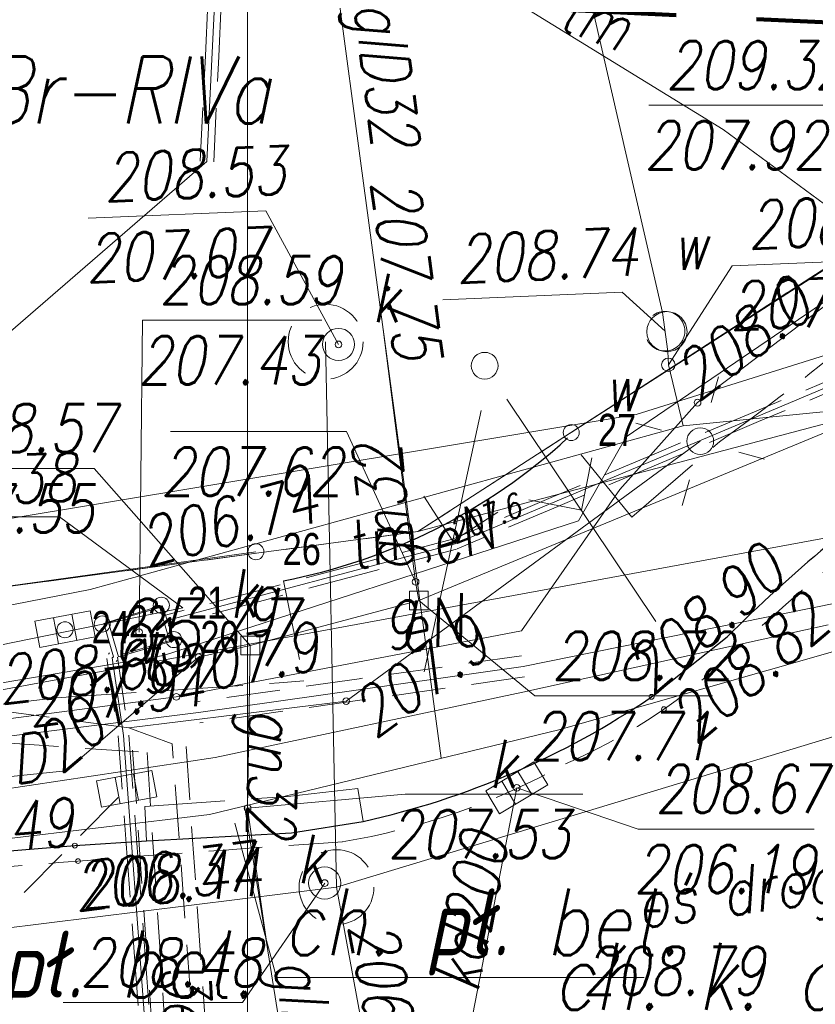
# Model space of a CAD drawing. Extents: x 6591072 to 6591270, y 5674713 to 5675005.
# Tile 30 of 37: x 6591196 to 6591211, y 5674967 to 5674985. Entities that reach past the tile are written whole.
import ezdxf
from ezdxf.enums import TextEntityAlignment as Align

# ---------------------------------------------------------------- set-up
doc = ezdxf.new("R2010")
doc.units = 0
doc.header["$PDMODE"] = 33
doc.header["$PDSIZE"] = 0.3
for name, pattern in [('1', [0]), ('2', [1.5, 1, -0.5]), ('BPB', [1.5, 1, -0.5]), ('KOC', [2, 1.5, -0.5]), ('KOJ', [0]), ('KOU', [1.5, 1, -0.5]), ('UBE', [1.5, 1, -0.5]), ('UBT', [1.5, 1, -0.5]), ('UOK', [1.5, 1, -0.5]), ('UOT', [1.5, 1, -0.5]), ('UOW', [1.5, 1, -0.5]), ('UPE', [0]), ('UPG', [0]), ('UPK', [0]), ('UPT', [0]), ('UPW', [0]), ('UXK', [1.5, 1, -0.5])]:
    doc.linetypes.add(name, pattern=pattern)
doc.layers.get('0').update_dxf_attribs({"color": 250, "linetype": 'CONTINUOUS', "lineweight": 100})
for name, color, linetype, lineweight in [('DROGI_T_0', 7, 'CONTINUOUS', 18), ('Dzialki', 7, '1', 18), ('ENERGETYKA_T_2', 1, 'CONTINUOUS', 18), ('KANALIZAC_L_2', 36, 'UXK', 18), ('KANALIZAC_T_2', 36, 'CONTINUOUS', 18), ('Kontury', 90, '1', 18), ('Numery_dzialek', 7, 'CONTINUOUS', 18), ('Numery_konturow', 90, 'CONTINUOUS', 13), ('SDROK_T_1', 7, 'CONTINUOUS', 18), ('SDRPK_L_0', 7, 'KOJ', 25), ('SDRPK_L_1', 7, 'KOU', 18), ('SDRPK_L_2', 7, 'KOC', 18), ('UEEOA_T_9', 1, 'CONTINUOUS', 18), ('UEEOC_T_0', 1, 'CONTINUOUS', 18), ('UEEOO_T_0', 1, 'CONTINUOUS', 18), ('UEEPB_L_0', 1, 'UBE', 18), ('UEEPB_L_1', 1, 'UBE', 18), ('UEEPON_L_0', 1, 'UPE', 18), ('UEEPON_L_1', 1, 'UPE', 18), ('UGGOA_T_0', 2, 'CONTINUOUS', 18), ('UGGOA_T_7', 2, 'CONTINUOUS', 18), ('UGGOC_T_0', 2, 'CONTINUOUS', 18), ('UGGOC_T_3', 2, 'CONTINUOUS', 18), ('UGGOC_T_7', 2, 'CONTINUOUS', 18), ('UGGOO_T_0', 2, 'CONTINUOUS', 18), ('UGGOO_T_7', 2, 'CONTINUOUS', 18), ('UGGPOL_L_1', 2, 'UPG', 18), ('UGGPON_L_0', 2, 'UPG', 18), ('UGGPON_L_6', 2, 'UPG', 18), ('UKKOA_T_13', 36, 'CONTINUOUS', 18), ('UKKOA_T_14', 36, 'CONTINUOUS', 18), ('UKKOA_T_4', 36, 'CONTINUOUS', 18), ('UKKOA_T_5', 36, 'CONTINUOUS', 18), ('UKKOA_T_9', 36, 'CONTINUOUS', 18), ('UKKOC_T_1', 36, 'CONTINUOUS', 18), ('UKKOC_T_3', 36, 'CONTINUOUS', 18), ('UKKOC_T_4', 36, 'CONTINUOUS', 18), ('UKKOC_T_5', 36, 'CONTINUOUS', 18), ('UKKOC_T_7', 36, 'CONTINUOUS', 18), ('UKKOC_T_8', 36, 'CONTINUOUS', 18), ('UKKOO_T_0', 36, 'CONTINUOUS', 18), ('UKKPA_L_14', 36, 'UOK', 18), ('UKKPA_L_5', 36, 'UOK', 18), ('UKKPOD_L_1', 36, 'UPK', 18), ('UKKPOL_L_1', 36, 'UPG', 18), ('UKKPOM_L_0', 36, 'UPG', 18), ('UKKPOP_L_1', 36, 'UPG', 18), ('UTTOA_T_14', 30, 'CONTINUOUS', 18), ('UTTOA_T_3', 30, 'CONTINUOUS', 18), ('UTTOC_T_2', 30, 'CONTINUOUS', 18), ('UTTOC_T_3', 30, 'CONTINUOUS', 18), ('UTTOO_T_2', 30, 'CONTINUOUS', 18), ('UTTPA_L_6', 30, 'UOT', 18), ('UTTPB_L_2', 30, 'UBT', 18), ('UTTPOM_L_0', 30, 'UPT', 18), ('UWWOA_T_10', 5, 'CONTINUOUS', 18), ('UWWOA_T_12', 5, 'CONTINUOUS', 18), ('UWWOA_T_3', 5, 'CONTINUOUS', 18), ('UWWOC_T_0', 5, 'CONTINUOUS', 18), ('UWWOC_T_1', 5, 'CONTINUOUS', 18), ('UWWOC_T_3', 5, 'CONTINUOUS', 18), ('UWWPA_L_5', 5, 'UOW', 18), ('UWWPL_L_1', 5, 'UPW', 18), ('UWWPM_L_1', 5, 'UPW', 18), ('UWWPM_L_6', 5, 'UPW', 18), ('WUKOS_T_1', 7, 'CONTINUOUS', 18), ('ZAKRES', 250, '2', 100)]:
    doc.layers.add(name, color=color, linetype=linetype, lineweight=lineweight)
doc.layers.add('KTOK', color=7, linetype='CONTINUOUS', lineweight=20, true_color=0x0a0909)
doc.layers.add('PARRA', color=7, linetype='CONTINUOUS', lineweight=13, true_color=0x0a0909)
for name, color, linetype, lineweight, plot in [('PP$$O', 209, 'CONTINUOUS', 13, False), ('PPINO', 4, 'CONTINUOUS', 13, False), ('PPINP', 4, 'CONTINUOUS', 13, False), ('PPZAO', 51, 'CONTINUOUS', 13, False), ('PPZAP', 51, 'CONTINUOUS', 13, False)]:
    doc.layers.add(name, color=color, linetype=linetype, lineweight=lineweight, plot=plot)
doc.styles.add('K1_ACAD', font='romans.shx', dxfattribs={"width": 0.8, "oblique": 12})
doc.styles.add('OPIS_PIK', font='txt', dxfattribs={"width": 0.8, "height": 1.2})
doc.styles.get("Standard").update_dxf_attribs({"font": 'Simplex.SHX', "width": 0.75})
doc.linetypes.add('BGS', pattern='A,3.75,[45,msgB.shx,S=0.625,R=0,X=0,Y=0],3.75', length=7.5)

# ---------------------------------------------------------------- blocks, each defined once
blk = doc.blocks.new('other_WSU')
at = {"linetype": 'Continuous'}
blk.add_circle((0, 0), 0.045, dxfattribs=at)
blk = doc.blocks.new('other_SLS')
at = {"linetype": 'Continuous'}
blk.add_circle((0, 0), 0.25, dxfattribs=at)
blk = doc.blocks.new('other_PNN')
at = {"linetype": 'Continuous'}
for p, q in [((3.25, 0), (2.5429, 0.7071)), ((0.75, 0), (5.75, 0)), ((3.25, 0), (2.5429, -0.7071))]:
    blk.add_line(p, q, dxfattribs=at)
blk = doc.blocks.new('other_LAT')
at = {"linetype": 'Continuous'}
for p, q in [((0, 0.75), (0, 1.25)), ((-1.25, 0), (-0.75, 0)), ((0.75, 0), (1.25, 0)), ((0, -0.75), (0, -1.25))]:
    blk.add_line(p, q, dxfattribs=at)
blk = doc.blocks.new('other_UGE')
at = {"linetype": 'Continuous'}
blk.add_circle((0, 0), 0.0625, dxfattribs=at)
blk = doc.blocks.new('other_ZAS')
at = {"linetype": 'Continuous'}
for p, q in [((0.175, 0.175), (-0.175, 0.175)), ((-0.175, 0.175), (-0.175, -0.175)), ((0.175, -0.175), (0.175, 0.175)), ((-0.175, -0.175), (0.175, -0.175))]:
    blk.add_line(p, q, dxfattribs=at)
blk = doc.blocks.new('other_UGW')
at = {"linetype": 'Continuous'}
blk.add_circle((0, 0), 0.0625, dxfattribs=at)
blk = doc.blocks.new('other_WLZ')
at = {"linetype": 'Continuous'}
blk.add_circle((0, 0), 0.3, dxfattribs=at)
blk = doc.blocks.new('other_KRA')
at = {"linetype": 'Continuous'}
for p, q in [((-0.525, -0.25), (-0.525, 0.25)), ((-0.525, 0.25), (0.525, 0.25)), ((-0.175, -0.25), (-0.175, 0.25)), ((0.175, -0.25), (0.175, 0.25)), ((0.525, 0.25), (0.525, -0.25)), ((0.525, -0.25), (-0.525, -0.25))]:
    blk.add_line(p, q, dxfattribs=at)
blk = doc.blocks.new('other_UGK')
at = {"linetype": 'Continuous'}
blk.add_circle((0, 0), 0.0625, dxfattribs=at)
blk = doc.blocks.new('other_WLD')
at = {"linetype": 'Continuous'}
for p, q in [((0.5, 0.333), (-0.5, 0.333)), ((-0.5, 0.333), (-0.5, -0.333)), ((0.5, -0.333), (0.5, 0.333)), ((-0.5, -0.333), (0.5, -0.333))]:
    blk.add_line(p, q, dxfattribs=at)
blk = doc.blocks.new('ARM')
at = {"linetype": 'Continuous'}
blk.add_circle((0, 0), 0.125, dxfattribs=at)
blk = doc.blocks.new('other_UKW')
at = {"linetype": 'Continuous'}
blk.add_circle((0, 0), 0.375, dxfattribs=at)
blk = doc.blocks.new('PIK_IN')
at = {"layer": 'PPINP'}
blk.add_point((0, 0), dxfattribs=at)
at = {"layer": 'PP$$O', "color": 0, "oblique": 15, "width": 0.8, "flags": 1}
blk.add_attdef('KOD', (1, -1.3), '', height=0.5, dxfattribs=at)
at = {"layer": 'PPINO', "color": 0, "style": 'OPIS_PIK', "width": 0.8}
blk.add_attdef('NR_PKT', (1, -0.5), '', height=1.2, dxfattribs=at)
blk = doc.blocks.new('PIK_ZA')
at = {"layer": 'PPZAP'}
blk.add_point((0, 0), dxfattribs=at)
at = {"layer": 'PP$$O', "oblique": 15, "width": 0.8, "flags": 1}
blk.add_attdef('KOD', (1, -1.3), '', height=0.5, dxfattribs=at)
at = {"layer": 'PPZAO', "color": 0, "style": 'OPIS_PIK', "width": 0.8}
blk.add_attdef('NR_PKT', (1, -0.5), '', height=1.2, dxfattribs=at)

msp = doc.modelspace()

# ---------------------------------------------------------------- linework, layer by layer
at = {"layer": 'Dzialki'}
for p, q in [((6591203.18, 5674975.72), (6591212.6, 5674981.81)), ((6591211.14, 5674977.83), (6591203.18, 5674975.72)), ((6591187.57, 5674971.32), (6591217.11, 5674976.76)), ((6591203.18, 5674975.72), (6591187.62, 5674973.63))]:
    msp.add_line(p, q, dxfattribs=at)
at = {"layer": 'KANALIZAC_L_2', "linetype": 'UXK'}
msp.add_line((6591190.55, 5674963.64), (6591197.74, 5674970.91), dxfattribs=at)
at = {"layer": 'Kontury', "linetype": 'KOU'}
for p, q in [((6591212.6, 5674981.81), (6591203.18, 5674975.72)), ((6591203.18, 5674975.72), (6591187.62, 5674973.63))]:
    msp.add_line(p, q, dxfattribs=at)
at = {"layer": 'KTOK', "color": 7, "linetype": 'BGS', "lineweight": 20, "flags": 128}
for points in [[(6591206.048, 5674977.571), (6591212.61, 5674981.793)], [(6591187.018, 5674971.753), (6591186.841, 5674973.5), (6591200.154, 5674975.344)]]:
    msp.add_lwpolyline(points, dxfattribs=at)
at = {"layer": 'PARRA'}
msp.add_line((6591200, 5674750), (6591200, 5675000), dxfattribs=at)
at = {"layer": 'SDROK_T_1', "linetype": 'Continuous'}
for p, q in [((6591199.76, 5674970.27), (6591200.538, 5674967.383)), ((6591200.538, 5674967.383), (6591207.414, 5674967.383))]:
    msp.add_line(p, q, dxfattribs=at)
at = {"layer": 'SDRPK_L_0', "linetype": 'KOJ'}
for p, q in [((6591207.55, 5674972.63), (6591208.96, 5674973.75)), ((6591200.82, 5674970.09), (6591202.16, 5674970.3)), ((6591198.11, 5674969.94), (6591200.82, 5674970.09)), ((6591193.37, 5674969.58), (6591196.77, 5674969.85)), ((6591196.77, 5674969.85), (6591198.11, 5674969.94))]:
    msp.add_line(p, q, dxfattribs=at)
for centre, radius, start, end in [((6591198.591, 5674985.551), 10.95, 280.9473, 312.4415), ((6591227.657, 5674955.098), 26.41, 124.0498, 135.0695), ((6591198.731, 5674985.631), 15.71, 282.6067, 304.1492)]:
    msp.add_arc(centre, radius, start, end, dxfattribs=at)
at = {"layer": 'SDRPK_L_1', "linetype": 'KOU'}
for centre, radius, start, end in [((6591237.355, 5674943.295), 41.35, 124.5066, 133.5791), ((6591201.785, 5674981.045), 10.52, 293.2627, 312.1878), ((6591199.638, 5674982.693), 12.95, 279.4742, 299.1181), ((6591225.5, 5674610.222), 360.48, 93.7744, 95.12634)]:
    msp.add_arc(centre, radius, start, end, dxfattribs=at)
at = {"layer": 'SDRPK_L_2', "linetype": 'KOC'}
for p, q in [((6591207.18, 5674975.99), (6591205.98, 5674977.47)), ((6591207.18, 5674975.99), (6591208.82, 5674977.4)), ((6591200.67, 5674974.8), (6591201.05, 5674972.93)), ((6591196.42, 5674972.61), (6591200.59, 5674972.89)), ((6591200.59, 5674972.89), (6591201.05, 5674972.93)), ((6591195.38, 5674972.49), (6591196.42, 5674972.61)), ((6591200.75, 5674970.77), (6591202.06, 5674970.92)), ((6591202.06, 5674970.92), (6591202.16, 5674970.3)), ((6591198.08, 5674970.58), (6591200.75, 5674970.77)), ((6591198.11, 5674969.94), (6591198.08, 5674970.58))]:
    msp.add_line(p, q, dxfattribs=at)
msp.add_arc((6591175.29, 5675023.581), 57.07, 305.9814, 311.5325, dxfattribs=at)
at = {"layer": 'UEEPB_L_0', "linetype": 'UBE'}
for p, q in [((6591199.21, 5674984.611), (6591199.268, 5674985.799)), ((6591199.46, 5674984.599), (6591199.517, 5674985.787)), ((6591199.115, 5674982.646), (6591199.21, 5674984.611)), ((6591199.365, 5674982.634), (6591199.46, 5674984.599)), ((6591205.119, 5674973.398), (6591202.085, 5674972.968)), ((6591202.085, 5674972.968), (6591199.052, 5674972.539)), ((6591205.175, 5674973.002), (6591202.142, 5674972.572)), ((6591197.78, 5674972.05), (6591193.82, 5674972.58)), ((6591202.142, 5674972.572), (6591199.108, 5674972.143)), ((6591193.97, 5674971.87), (6591198.12, 5674971.59))]:
    msp.add_line(p, q, dxfattribs=at)
at = {"layer": 'UEEPB_L_1', "linetype": 'UBE'}
for p, q in [((6591198.59, 5674971.75), (6591197.78, 5674972.05)), ((6591199.59, 5674958.02), (6591198.59, 5674971.75)), ((6591198.849, 5674971.705), (6591199.799, 5674958.055)), ((6591197.851, 5674971.635), (6591198.801, 5674957.985)), ((6591198.12, 5674971.59), (6591199.01, 5674958.01))]:
    msp.add_line(p, q, dxfattribs=at)
at = {"layer": 'UEEPON_L_0', "linetype": 'UPE'}
for p, q in [((6591199.24, 5674982.64), (6591199.392, 5674985.793)), ((6591187.78, 5674972.73), (6591199.24, 5674982.64)), ((6591213.285, 5674981.849), (6591208.41, 5674978.13)), ((6591212.81, 5674981.4), (6591207.072, 5674977.491)), ((6591208.41, 5674978.13), (6591206.956, 5674976.507)), ((6591201.84, 5674972.55), (6591208.46, 5674977.41)), ((6591207.072, 5674977.491), (6591206.185, 5674975.922)), ((6591206.956, 5674976.507), (6591205.12, 5674973.865)), ((6591206.185, 5674975.922), (6591198.428, 5674973.401)), ((6591205.12, 5674973.865), (6591198.667, 5674972.63)), ((6591198.428, 5674973.401), (6591194.957, 5674972.82)), ((6591198.667, 5674972.63), (6591192.759, 5674971.858)), ((6591201.84, 5674972.55), (6591197.78, 5674972.05))]:
    msp.add_line(p, q, dxfattribs=at)
at = {"layer": 'UEEPON_L_1', "linetype": 'UPE'}
for p, q in [((6591205.147, 5674973.2), (6591216.213, 5674975.437)), ((6591205.146, 5674972.718), (6591210.849, 5674973.978)), ((6591199.08, 5674972.341), (6591205.147, 5674973.2)), ((6591199.392, 5674971.497), (6591205.146, 5674972.718)), ((6591191.537, 5674971.396), (6591199.08, 5674972.341)), ((6591194.427, 5674970.749), (6591199.392, 5674971.497))]:
    msp.add_line(p, q, dxfattribs=at)
at = {"layer": 'UGGOC_T_0', "linetype": 'Continuous'}
for p, q in [((6591198.561, 5674977.59), (6591201.85, 5674977.59)), ((6591203.14, 5674974.78), (6591201.85, 5674977.59)), ((6591200, 5674970.55), (6591202.945, 5674970.813)), ((6591202.945, 5674970.813), (6591206.267, 5674970.813))]:
    msp.add_line(p, q, dxfattribs=at)
at = {"layer": 'UGGOC_T_3', "linetype": 'Continuous'}
for p, q in [((6591193.807, 5674976.902), (6591197.13, 5674976.902)), ((6591200.05, 5674973.59), (6591197.13, 5674976.902)), ((6591203.2, 5674974.43), (6591205.366, 5674972.647)), ((6591205.366, 5674972.647), (6591208.688, 5674972.647))]:
    msp.add_line(p, q, dxfattribs=at)
at = {"layer": 'UGGPOL_L_1', "linetype": 'UPG'}
for p, q in [((6591202.11, 5674982.648), (6591201.702, 5674985.685)), ((6591202.53, 5674979.5), (6591202.11, 5674982.648)), ((6591200.38, 5674967.88), (6591200.828, 5674965.055))]:
    msp.add_line(p, q, dxfattribs=at)
at = {"layer": 'UGGPON_L_0', "linetype": 'UPG'}
for p, q in [((6591203.14, 5674974.78), (6591202.53, 5674979.5)), ((6591203.2, 5674974.43), (6591214.29, 5674979.02)), ((6591203.2, 5674974.43), (6591203.14, 5674974.78)), ((6591203.2, 5674974.43), (6591200.05, 5674973.59)), ((6591200.05, 5674973.59), (6591199.08, 5674973.37)), ((6591200.05, 5674973.59), (6591200, 5674970.55)), ((6591196.6, 5674971.25), (6591199.08, 5674973.37)), ((6591191.3, 5674970.69), (6591196.6, 5674971.25)), ((6591200, 5674970.55), (6591200.38, 5674967.88))]:
    msp.add_line(p, q, dxfattribs=at)
at = {"layer": 'UGGPON_L_6', "linetype": 'UPG'}
for p, q in [((6591203.616, 5674971.482), (6591202.534, 5674979.504)), ((6591205.816, 5674972.016), (6591217.013, 5674975.206)), ((6591199.286, 5674970.432), (6591205.816, 5674972.016)), ((6591199.942, 5674970.591), (6591200.376, 5674967.88)), ((6591193.659, 5674969.756), (6591199.286, 5674970.432))]:
    msp.add_line(p, q, dxfattribs=at)
at = {"layer": 'UKKOC_T_3', "linetype": 'Continuous'}
for p, q in [((6591205.03, 5674970.93), (6591207.302, 5674970.16)), ((6591207.302, 5674970.16), (6591210.591, 5674970.16))]:
    msp.add_line(p, q, dxfattribs=at)
at = {"layer": 'UKKOC_T_4', "linetype": 'Continuous'}
for p in [(6591201.44, 5674969.15), (6591196.549, 5674966.916)]:
    msp.add_line(p, (6591199.903, 5674966.916), dxfattribs=at)
at = {"layer": 'UKKOC_T_5', "linetype": 'Continuous'}
for p in [(6591193.162, 5674975.996), (6591198.788, 5674974.294)]:
    msp.add_line(p, (6591196.484, 5674975.996), dxfattribs=at)
at = {"layer": 'UKKOC_T_8', "linetype": 'Continuous'}
for p in [(6591197.021, 5674981.576), (6591201.698, 5674979.219)]:
    msp.add_line(p, (6591200.34, 5674981.714), dxfattribs=at)
at = {"layer": 'UKKPA_L_14', "linetype": 'UOK'}
msp.add_circle((6591201.458, 5674979.269), 0.7, dxfattribs=at)
at = {"layer": 'UKKPA_L_5', "linetype": 'UOK'}
msp.add_circle((6591201.661, 5674969.073), 0.7, dxfattribs=at)
at = {"layer": 'UKKPOD_L_1', "linetype": 'UPK'}
msp.add_line((6591190.55, 5674972.61), (6591198.788, 5674974.294), dxfattribs=at)
at = {"layer": 'UKKPOL_L_1', "linetype": 'UPK'}
for p, q in [((6591201.661, 5674969.073), (6591201.458, 5674979.269)), ((6591203.774, 5674957.631), (6591201.661, 5674969.073))]:
    msp.add_line(p, q, dxfattribs=at)
at = {"layer": 'UKKPOM_L_0', "linetype": 'UPG'}
msp.add_line((6591203.82, 5674964.68), (6591205.03, 5674970.93), dxfattribs=at)
at = {"layer": 'UKKPOP_L_1', "linetype": 'UPK'}
for p, q in [((6591201.661, 5674969.073), (6591223.966, 5674975.831)), ((6591185.933, 5674967.117), (6591201.661, 5674969.073))]:
    msp.add_line(p, q, dxfattribs=at)
at = {"layer": 'UTTOC_T_3', "linetype": 'Continuous'}
for p, q in [((6591207.499, 5674983.69), (6591210.788, 5674983.69)), ((6591197.97, 5674973.84), (6591198.032, 5674979.67)), ((6591198.032, 5674979.67), (6591201.386, 5674979.67))]:
    msp.add_line(p, q, dxfattribs=at)
at = {"layer": 'UTTPA_L_6', "linetype": 'UOT'}
for p, q in [((6591197.31, 5674974), (6591198.4, 5674974.34)), ((6591198.4, 5674974.34), (6591198.62, 5674973.7)), ((6591197.49, 5674973.38), (6591197.31, 5674974)), ((6591198.62, 5674973.7), (6591197.49, 5674973.38))]:
    msp.add_line(p, q, dxfattribs=at)
at = {"layer": 'UTTPB_L_2', "linetype": 'UBT'}
for p, q in [((6591211.351, 5674978.752), (6591209.474, 5674977.96)), ((6591211.429, 5674978.568), (6591209.551, 5674977.775)), ((6591209.474, 5674977.96), (6591207.596, 5674977.167)), ((6591209.551, 5674977.775), (6591207.674, 5674976.983)), ((6591207.596, 5674977.167), (6591205.719, 5674976.375)), ((6591207.674, 5674976.983), (6591205.796, 5674976.19)), ((6591205.719, 5674976.375), (6591203.841, 5674975.582)), ((6591205.796, 5674976.19), (6591203.919, 5674975.398)), ((6591203.854, 5674975.587), (6591202.058, 5674975.11)), ((6591203.906, 5674975.393), (6591202.109, 5674974.917)), ((6591202.058, 5674975.11), (6591200.261, 5674974.633)), ((6591202.109, 5674974.917), (6591200.312, 5674974.44)), ((6591200.261, 5674974.633), (6591198.464, 5674974.157)), ((6591200.312, 5674974.44), (6591198.516, 5674973.963)), ((6591197.371, 5674973.346), (6591197.581, 5674971.896)), ((6591197.419, 5674973.451), (6591197.399, 5674973.431)), ((6591197.569, 5674973.374), (6591197.779, 5674971.924)), ((6591197.561, 5674973.309), (6591197.541, 5674973.289)), ((6591197.58, 5674971.903), (6591197.73, 5674969.881)), ((6591197.78, 5674971.917), (6591197.93, 5674969.896)), ((6591197.73, 5674969.881), (6591197.88, 5674967.86)), ((6591197.93, 5674969.896), (6591198.08, 5674967.875)), ((6591197.88, 5674967.86), (6591198.03, 5674965.838)), ((6591198.08, 5674967.875), (6591198.23, 5674965.853))]:
    msp.add_line(p, q, dxfattribs=at)
at = {"layer": 'UTTPOM_L_0', "linetype": 'UPT'}
for p, q in [((6591208.89, 5674983.235), (6591205.186, 5674985.511)), ((6591212.391, 5674980.649), (6591208.89, 5674983.235)), ((6591211.39, 5674978.66), (6591203.88, 5674975.49)), ((6591203.88, 5674975.49), (6591198.49, 5674974.06)), ((6591197.49, 5674973.38), (6591197.47, 5674973.36)), ((6591197.47, 5674973.36), (6591197.68, 5674971.91)), ((6591197.68, 5674971.91), (6591198.73, 5674957.76))]:
    msp.add_line(p, q, dxfattribs=at)
at = {"layer": 'UWWOC_T_1', "linetype": 'Continuous'}
for p in [(6591203.645, 5674980.053), (6591207.801, 5674979.467)]:
    msp.add_line(p, (6591206.997, 5674980.193), dxfattribs=at)
at = {"layer": 'UWWOC_T_3', "linetype": 'Continuous'}
for p, q in [((6591207.863, 5674978.838), (6591209.056, 5674980.686)), ((6591209.056, 5674980.686), (6591212.213, 5674980.818))]:
    msp.add_line(p, q, dxfattribs=at)
at = {"layer": 'UWWPA_L_5', "linetype": 'UOW'}
msp.add_circle((6591207.801, 5674979.467), 0.37, dxfattribs=at)
at = {"layer": 'UWWPL_L_1', "linetype": 'UPW'}
for p, q in [((6591207.754, 5674979.818), (6591206.455, 5674985.449)), ((6591207.852, 5674979.088), (6591207.754, 5674979.818)), ((6591207.863, 5674978.838), (6591207.852, 5674979.088)), ((6591208.141, 5674977.698), (6591207.863, 5674978.838))]:
    msp.add_line(p, q, dxfattribs=at)
at = {"layer": 'UWWPM_L_1', "linetype": 'UPW'}
for p, q in [((6591210.561, 5674977.938), (6591214.31, 5674978.307)), ((6591208.141, 5674977.698), (6591210.561, 5674977.938)), ((6591200.696, 5674975.641), (6591208.141, 5674977.698)), ((6591197.693, 5674974.811), (6591200.696, 5674975.641)), ((6591197.056, 5674974.635), (6591197.693, 5674974.811)), ((6591189.13, 5674973.11), (6591197.056, 5674974.635))]:
    msp.add_line(p, q, dxfattribs=at)
at = {"layer": 'UWWPM_L_6', "linetype": 'UPW'}
for p, q in [((6591207.263, 5674977.907), (6591225.414, 5674983.601)), ((6591189.992, 5674975.041), (6591207.263, 5674977.907))]:
    msp.add_line(p, q, dxfattribs=at)
at = {"layer": 'ZAKRES', "linetype": 'BPB', "ltscale": 3}
msp.add_lwpolyline([(6591165.185, 5674987.457), (6591158.691, 5674859.807), (6591109.553, 5674863.045), (6591110.755, 5674725.53), (6591237.72, 5674719.424), (6591252.958, 5674983.187)], close=True, dxfattribs=at)

# ---------------------------------------------------------------- block references
at = {"layer": 'ENERGETYKA_T_2', "rotation": 257.7183816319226}
msp.add_blockref('other_PNN', (6591204.524, 5674978.718), dxfattribs=at)
at = {"layer": 'ENERGETYKA_T_2', "color": 253, "rotation": 257.7183816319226}
msp.add_blockref('other_PNN', (6591204.524, 5674978.718), dxfattribs=at)
at = {"layer": 'KANALIZAC_T_2', "color": 253, "rotation": 10.76067981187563}
for p in [(6591196.588, 5674973.897), (6591197.74, 5674970.91)]:
    msp.add_blockref('other_KRA', p, dxfattribs=at)
at = {"layer": 'KANALIZAC_T_2', "rotation": 10.76067981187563}
msp.add_blockref('other_KRA', (6591197.74, 5674970.91), dxfattribs=at)
at = {"layer": 'PPINP', "linetype": 'ByBlock', "xscale": 0.5, "yscale": 0.5, "zscale": 0.5}
for p, values in [((6591198.387, 5674974.342, 208.494), {'NR_PKT': '21'}), ((6591196.586, 5674973.884, 208.351), {'NR_PKT': '24'}), ((6591197.282, 5674973.992, 208.448), {'NR_PKT': '22'}), ((6591198.619, 5674973.7, 208.489), {'NR_PKT': '20'})]:
    msp.add_blockref('PIK_IN', p, dxfattribs=at).add_auto_attribs(values)
at = {"layer": 'PPZAP', "xscale": 0.5, "yscale": 0.5, "zscale": 0.5}
for p, values in [((6591206.048, 5674977.571, 208.776), {'NR_PKT': '27'}), ((6591200.154, 5674975.344, 208.505), {'NR_PKT': '26'})]:
    msp.add_blockref('PIK_ZA', p, dxfattribs=at).add_auto_attribs(values)
at = {"layer": 'UEEOA_T_9'}
for p in [(6591204.43, 5674978.82), (6591208.46, 5674977.41)]:
    msp.add_blockref('other_SLS', p, dxfattribs=at)
at = {"layer": 'UEEOA_T_9', "color": 253}
for p in [(6591204.43, 5674978.82), (6591208.46, 5674977.41)]:
    msp.add_blockref('other_SLS', p, dxfattribs=at)
at = {"layer": 'UEEOA_T_9'}
for name, p, rotation in [('other_LAT', (6591208.46, 5674977.41), 344.2699992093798), ('other_PNN', (6591204.43, 5674978.82), 303.7858731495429)]:
    msp.add_blockref(name, p, dxfattribs=dict(at, rotation=rotation))
at = {"layer": 'UEEOA_T_9', "color": 253}
for name, p, rotation in [('other_LAT', (6591208.46, 5674977.41), 344.2699992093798), ('other_PNN', (6591204.43, 5674978.82), 303.7858731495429)]:
    msp.add_blockref(name, p, dxfattribs=dict(at, rotation=rotation))
at = {"layer": 'UEEOC_T_0'}
for p in [(6591208.41, 5674978.13), (6591198.667, 5674972.63), (6591201.84, 5674972.55)]:
    msp.add_blockref('other_UGE', p, dxfattribs=at)
at = {"layer": 'UEEOC_T_0', "color": 253}
for p in [(6591208.41, 5674978.13), (6591198.667, 5674972.63), (6591201.84, 5674972.55)]:
    msp.add_blockref('other_UGE', p, dxfattribs=at)
at = {"layer": 'UGGOA_T_7', "rotation": 269.9999974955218}
for p in [(6591203.2, 5674974.43), (6591200.05, 5674973.59)]:
    msp.add_blockref('other_ZAS', p, dxfattribs=at)
at = {"layer": 'UGGOA_T_7', "color": 253, "rotation": 269.9999974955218}
for p in [(6591203.2, 5674974.43), (6591200.05, 5674973.59)]:
    msp.add_blockref('other_ZAS', p, dxfattribs=at)
at = {"layer": 'UGGOC_T_0'}
for p in [(6591203.14, 5674974.78), (6591199.08, 5674973.37), (6591200, 5674970.55)]:
    msp.add_blockref('other_UGW', p, dxfattribs=at)
at = {"layer": 'UGGOC_T_0', "color": 253}
for p in [(6591203.14, 5674974.78), (6591199.08, 5674973.37), (6591200, 5674970.55)]:
    msp.add_blockref('other_UGW', p, dxfattribs=at)
at = {"layer": 'UKKOA_T_13'}
msp.add_blockref('other_WLZ', (6591201.44, 5674969.15), dxfattribs=at)
at = {"layer": 'UKKOA_T_13', "color": 253}
msp.add_blockref('other_WLZ', (6591201.44, 5674969.15), dxfattribs=at)
at = {"layer": 'UKKOA_T_14'}
msp.add_blockref('other_WLZ', (6591201.698, 5674979.219), dxfattribs=at)
at = {"layer": 'UKKOA_T_14', "color": 253}
msp.add_blockref('other_WLZ', (6591201.698, 5674979.219), dxfattribs=at)
at = {"layer": 'UKKOA_T_9', "rotation": 31.01000504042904}
msp.add_blockref('other_KRA', (6591205.03, 5674970.93), dxfattribs=at)
at = {"layer": 'UKKOA_T_9', "color": 253, "rotation": 31.01000504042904}
msp.add_blockref('other_KRA', (6591205.03, 5674970.93), dxfattribs=at)
at = {"layer": 'UKKOC_T_3'}
msp.add_blockref('other_UGK', (6591205.03, 5674970.93), dxfattribs=at)
at = {"layer": 'UKKOC_T_3', "color": 253}
msp.add_blockref('other_UGK', (6591205.03, 5674970.93), dxfattribs=at)
at = {"layer": 'UKKOC_T_4'}
for p in [(6591201.698, 5674979.219), (6591201.44, 5674969.15)]:
    msp.add_blockref('other_UGK', p, dxfattribs=at)
at = {"layer": 'UKKOC_T_4', "color": 253}
for p in [(6591201.698, 5674979.219), (6591201.44, 5674969.15)]:
    msp.add_blockref('other_UGK', p, dxfattribs=at)
at = {"layer": 'UTTOA_T_14', "rotation": 16.39001244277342}
msp.add_blockref('other_WLD', (6591197.97, 5674973.84), dxfattribs=at)
at = {"layer": 'UTTOA_T_14', "color": 253, "rotation": 16.39001244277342}
msp.add_blockref('other_WLD', (6591197.97, 5674973.84), dxfattribs=at)
at = {"layer": 'UTTOC_T_3'}
msp.add_blockref('other_UGE', (6591197.97, 5674973.84), dxfattribs=at)
at = {"layer": 'UTTOC_T_3', "color": 253}
msp.add_blockref('other_UGE', (6591197.97, 5674973.84), dxfattribs=at)
at = {"layer": 'UWWOA_T_10', "rotation": 2.392195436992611}
msp.add_blockref('other_UKW', (6591207.837, 5674979.457), dxfattribs=at)
at = {"layer": 'UWWOA_T_10', "color": 253, "rotation": 2.392195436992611}
msp.add_blockref('other_UKW', (6591207.837, 5674979.457), dxfattribs=at)
at = {"layer": 'UWWOA_T_12', "rotation": 2.392168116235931}
msp.add_blockref('ARM', (6591207.863, 5674978.838), dxfattribs=at)
at = {"layer": 'UWWOA_T_12', "color": 253, "rotation": 2.392168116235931}
msp.add_blockref('ARM', (6591207.863, 5674978.838), dxfattribs=at)
at = {"layer": 'WUKOS_T_1'}
for p in [(6591207.55, 5674972.63), (6591207.78, 5674972.4), (6591196.77, 5674969.85), (6591196.83, 5674969.56)]:
    msp.add_blockref('other_WSU', p, dxfattribs=at)
at = {"layer": 'WUKOS_T_1', "color": 253}
for p in [(6591207.55, 5674972.63), (6591207.78, 5674972.4), (6591196.77, 5674969.85), (6591196.83, 5674969.56)]:
    msp.add_blockref('other_WSU', p, dxfattribs=at)

# ---------------------------------------------------------------- texts
at = {"layer": 'DROGI_T_0', "style": 'K1_ACAD', "oblique": 12, "width": 0.8}
msp.add_text('oś drogi 343/06', height=0.9, rotation=8.0041, dxfattribs=at).set_placement((6591207.326, 5674968.297))
at = {"layer": 'Numery_dzialek', "style": 'K1_ACAD', "oblique": 12, "width": 0.8}
msp.add_text('65/7', height=1.25, dxfattribs=at).set_placement((6591197.394, 5674974.463), align=Align.TOP_LEFT)
at = {"layer": 'Numery_konturow', "style": 'K1_ACAD', "oblique": 12, "width": 0.8}
msp.add_text('Br-RIVa', height=1.25, dxfattribs=at).set_placement((6591195.024, 5674984.599), align=Align.TOP_LEFT)
at = {"layer": 'SDROK_T_1', "style": 'K1_ACAD', "oblique": 12, "width": 0.8}
msp.add_text('ch. pł. bet.', height=1.25, dxfattribs=at).set_placement((6591200.65, 5674969.05), align=Align.TOP_LEFT)
msp.add_text('ch. pł. bet.', height=1.25, dxfattribs=at).set_placement((6591200.13, 5674968.26), align=Align.TOP_RIGHT)
msp.add_text('ch. k. gr.', height=1.25, dxfattribs=at).set_placement((6591205.7, 5674966.78))
at = {"layer": 'UEEOC_T_0', "style": 'K1_ACAD', "oblique": 12, "width": 0.8}
for s, rotation, p in [('208.0', 36.9773, (6591208.41, 5674978.13)), ('207.9', 10.9236, (6591198.667, 5674972.63)), ('207.91', 7.1377, (6591195.934, 5674972.067))]:
    msp.add_text(s, height=0.9, rotation=rotation, dxfattribs=at).set_placement(p)
msp.add_text('207.9', height=0.9, rotation=36.27, dxfattribs=at).set_placement((6591201.84, 5674972.55), align=Align.TOP_LEFT)
at = {"layer": 'UEEOO_T_0', "style": 'K1_ACAD', "oblique": 12, "width": 0.8}
msp.add_text('eN', height=0.9, rotation=18.004, dxfattribs=at).set_placement((6591204.114, 5674975.249), align=Align.CENTER)
for s, rotation, p in [('eN', 10.8345, (6591202.885, 5674973.437)), ('2eND', 8.5778, (6591193.802, 5674970.717)), ('3eN', 273.7497, (6591198.382, 5674967.599))]:
    msp.add_text(s, height=0.9, rotation=rotation, dxfattribs=at).set_placement(p)
at = {"layer": 'UGGOA_T_0', "style": 'K1_ACAD', "oblique": 12, "width": 0.8}
for p in [(6591200.58, 5674974.07), (6591203.16, 5674973.83)]:
    msp.add_text('g', height=0.9, dxfattribs=at).set_placement(p, align=Align.RIGHT)
at = {"layer": 'UGGOC_T_0', "style": 'K1_ACAD', "oblique": 12, "width": 0.8}
msp.add_text('207.62', height=0.9, dxfattribs=at).set_placement((6591201.77, 5674976.39), align=Align.RIGHT)
msp.add_text('207.33', height=0.9, rotation=40.5251, dxfattribs=at).set_placement((6591199.08, 5674973.37), align=Align.RIGHT)
msp.add_text('207.53', height=0.9, dxfattribs=at).set_placement((6591202.623, 5674969.613))
at = {"layer": 'UGGOC_T_3', "style": 'K1_ACAD', "oblique": 12, "width": 0.8}
for s, p in [('208.57', (6591194.129, 5674978.102)), ('207.55', (6591193.727, 5674976.602)), ('208.72', (6591205.688, 5674973.847)), ('207.71', (6591205.286, 5674972.347))]:
    msp.add_text(s, height=0.9, dxfattribs=at).set_placement(p, align=Align.TOP_LEFT)
at = {"layer": 'UGGOC_T_7', "style": 'K1_ACAD', "oblique": 12, "width": 0.8}
msp.add_text('207.75', height=0.9, rotation=277.681, dxfattribs=at).set_placement((6591202.298, 5674982.255))
at = {"layer": 'UGGOO_T_0', "style": 'K1_ACAD', "oblique": 12, "width": 0.8}
for rotation, p in [(96.44, (6591203.12, 5674974.99)), (269.06, (6591200.03, 5674972.42))]:
    msp.add_text('gn32', height=0.9, rotation=rotation, dxfattribs=at).set_placement(p)
at = {"layer": 'UGGOO_T_7', "style": 'K1_ACAD', "oblique": 12, "width": 0.8}
for rotation, p in [(277.3111, (6591201.987, 5674985.573)), (279.082, (6591200.485, 5674967.667))]:
    msp.add_text('glD32', height=0.9, rotation=rotation, dxfattribs=at).set_placement(p)
at = {"layer": 'UKKOA_T_4', "style": 'K1_ACAD', "oblique": 12, "width": 0.8}
for p in [(6591202.841, 5674979.637), (6591201.44, 5674969.15)]:
    msp.add_text('k', height=0.9, dxfattribs=at).set_placement(p, align=Align.RIGHT)
at = {"layer": 'UKKOA_T_5', "style": 'K1_ACAD', "oblique": 12, "width": 0.8}
msp.add_text('k', height=0.9, rotation=2.3911, dxfattribs=at).set_placement((6591200.185, 5674974.125), align=Align.RIGHT)
at = {"layer": 'UKKOC_T_1', "style": 'K1_ACAD', "oblique": 12, "width": 0.8}
msp.add_text('206.37', height=0.9, rotation=7.0867, dxfattribs=at).set_placement((6591196.795, 5674968.621))
at = {"layer": 'UKKOC_T_3', "style": 'K1_ACAD', "oblique": 12, "width": 0.8}
msp.add_text('k', height=0.9, dxfattribs=at).set_placement((6591205.03, 5674970.93), align=Align.RIGHT)
for s, p in [('208.67', (6591207.623, 5674971.36)), ('206.19', (6591207.221, 5674969.86)), ('208.79', (6591206.263, 5674967.96))]:
    msp.add_text(s, height=0.9, dxfattribs=at).set_placement(p, align=Align.TOP_LEFT)
at = {"layer": 'UKKOC_T_4', "style": 'K1_ACAD', "oblique": 12, "width": 0.8}
msp.add_text('208.48', height=0.9, dxfattribs=at).set_placement((6591196.87, 5674968.116), align=Align.TOP_LEFT)
at = {"layer": 'UKKOC_T_5', "style": 'K1_ACAD', "oblique": 12, "width": 0.8}
msp.add_text('208.38', height=0.9, rotation=2.391, dxfattribs=at).set_placement((6591196.806, 5674976.296), align=Align.RIGHT)
at = {"layer": 'UKKOC_T_7', "style": 'K1_ACAD', "oblique": 12, "width": 0.8}
msp.add_text('206.39', height=0.9, rotation=280.4618, dxfattribs=at).set_placement((6591201.875, 5674968.356))
at = {"layer": 'UKKOC_T_8', "style": 'K1_ACAD', "oblique": 12, "width": 0.8}
for s, p in [('208.53', (6591197.292, 5674982.788)), ('207.07', (6591196.953, 5674981.272))]:
    msp.add_text(s, height=0.9, rotation=2.3914, dxfattribs=at).set_placement(p, align=Align.TOP_LEFT)
at = {"layer": 'UKKOO_T_0', "style": 'K1_ACAD', "oblique": 12, "width": 0.8}
msp.add_text('kd200', height=0.9, rotation=78.62, dxfattribs=at).set_placement((6591204.3, 5674967.07))
at = {"layer": 'UTTOA_T_3', "style": 'K1_ACAD', "oblique": 12, "width": 0.8}
msp.add_text('t', height=0.9, dxfattribs=at).set_placement((6591197.97, 5674973.84), align=Align.TOP_LEFT)
at = {"layer": 'UTTOC_T_2', "style": 'K1_ACAD', "oblique": 12, "width": 0.8}
msp.add_text('207.6', height=0.45, rotation=22.9, dxfattribs=at).set_placement((6591203.88, 5674975.49))
at = {"layer": 'UTTOC_T_3', "style": 'K1_ACAD', "oblique": 12, "width": 0.8}
for s, p in [('209.32', (6591207.82, 5674984.89)), ('207.92', (6591207.418, 5674983.39)), ('208.59', (6591198.353, 5674980.87)), ('207.43', (6591197.951, 5674979.37))]:
    msp.add_text(s, height=0.9, dxfattribs=at).set_placement(p, align=Align.TOP_LEFT)
at = {"layer": 'UTTOO_T_2', "style": 'K1_ACAD', "oblique": 12, "width": 0.8}
for rotation, p in [(339.0967, (6591205.751, 5674985.144)), (14.85, (6591201.96, 5674974.98))]:
    msp.add_text('tm', height=0.9, rotation=rotation, dxfattribs=at).set_placement(p)
at = {"layer": 'UWWOA_T_3', "style": 'K1_ACAD', "oblique": 12, "width": 0.8}
for rotation, p in [(2.3923, (6591207.94, 5674980.605)), (2.3919, (6591206.664, 5674977.949))]:
    msp.add_text('w', height=0.9, rotation=rotation, dxfattribs=at).set_placement(p)
at = {"layer": 'UWWOC_T_0', "style": 'K1_ACAD', "oblique": 12, "width": 0.8}
msp.add_text('206.74', height=0.9, rotation=14.9797, dxfattribs=at).set_placement((6591198.113, 5674975.047))
at = {"layer": 'UWWOC_T_1', "style": 'K1_ACAD', "oblique": 12, "width": 0.8}
msp.add_text('208.74', height=0.9, rotation=2.3922, dxfattribs=at).set_placement((6591207.306, 5674980.507), align=Align.RIGHT)
at = {"layer": 'UWWOC_T_3', "style": 'K1_ACAD', "oblique": 12, "width": 0.8}
for s, p in [('208.81', (6591209.327, 5674981.899)), ('207.19', (6591208.988, 5674980.383))]:
    msp.add_text(s, height=0.9, rotation=2.3923, dxfattribs=at).set_placement(p, align=Align.TOP_LEFT)
at = {"layer": 'WUKOS_T_1', "style": 'K1_ACAD', "oblique": 12, "width": 0.8}
for s, rotation, p in [('208.90', 40.63, (6591207.55, 5674972.63)), ('208.60', 6.58, (6591195.38, 5674972.49))]:
    msp.add_text(s, height=0.9, rotation=rotation, dxfattribs=at).set_placement(p)
for s, rotation, p in [('208.82', 40.59, (6591207.78, 5674972.4)), ('208.44', 4.33, (6591196.83, 5674969.56))]:
    msp.add_text(s, height=0.9, rotation=rotation, dxfattribs=at).set_placement(p, align=Align.TOP_LEFT)
msp.add_text('208.49', height=0.9, rotation=4.54, dxfattribs=at).set_placement((6591196.77, 5674969.85), align=Align.RIGHT)

doc.saveas('drawing.dxf')
